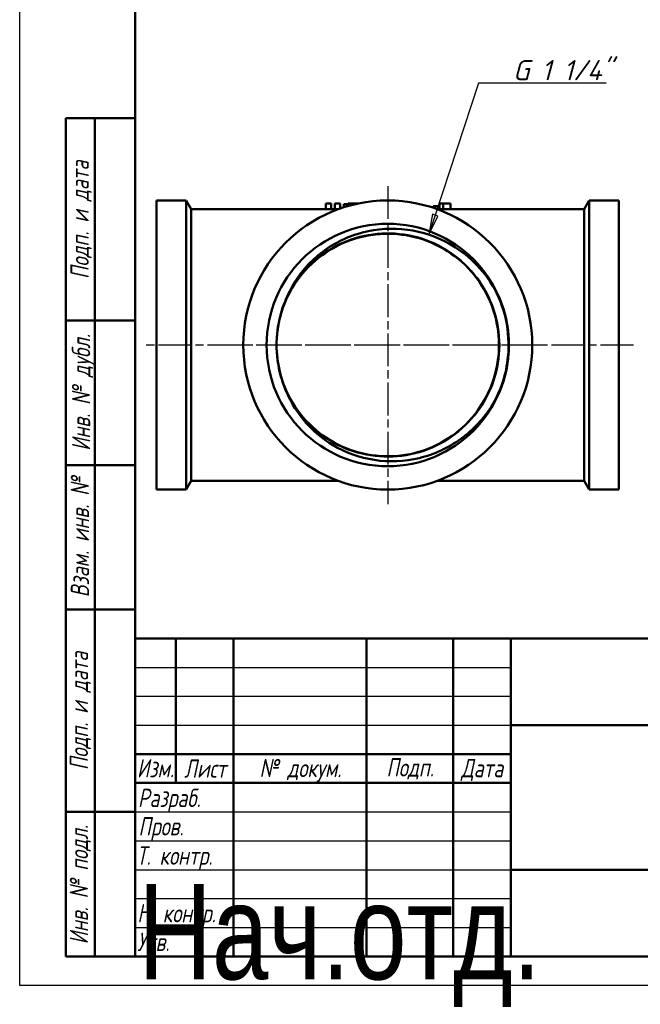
# Model space of a CAD drawing. Header units: millimetres. Extents: x -72 to 688, y -69 to 356.
# Tile 1 of 6: x 0 to 107, y -3 to 167. Entities that reach past the tile are written whole.
import ezdxf
from ezdxf.enums import TextEntityAlignment as Align

# ---------------------------------------------------------------- set-up
doc = ezdxf.new("R2018")
doc.units = ezdxf.units.MM
doc.linetypes.add('CHAIN', pattern=[0.7087, 0.4724, -0.0591, 0.1181, -0.0591])
for name, color, linetype, lineweight in [('Видимые тонкие (ГОСТ)', 7, 'Continuous', 35), ('Видимый контур (ГОСТ)', 7, 'Continuous', 50), ('Заголовок (ГОСТ)', 7, 'Continuous', 50), ('Кромка (ГОСТ)', 7, 'Continuous', 50), ('Маркер центра (ГОСТ)', 7, 'Continuous', 25), ('Обозначение (ГОСТ)', 7, 'Continuous', 25), ('Осевая линия (ГОСТ)', 7, 'Continuous', 25), ('Размер (ГОСТ)', 7, 'Continuous', 25), ('Эскизная геометрия (ГОСТ)', 7, 'Continuous', 50)]:
    doc.layers.add(name, color=color, linetype=linetype, lineweight=lineweight)
doc.styles.get("Standard").update_dxf_attribs({"font": 'GOST Common Italic.ttf'})
doc.styles.add('Альтернативный текст (ГОСТ)', font='txt', dxfattribs={"width": 0.8})
doc.styles.add('Обычный текст (ГОСТ)', font='GOST Common Italic.ttf')
doc.dimstyles.new('Обычный (ГОСТ)', dxfattribs={"dimtxt": 3.5, "dimasz": 3.5, "dimexe": 1, "dimexo": 0, "dimgap": 0.5, "dimtad": 1, "dimrnd": 1e-08, "dimtxsty": 'Обычный текст (ГОСТ)', "dimblk": 'Filled-1', "dimcen": 0.09, "dimdle": 15, "dimclrd": 256, "dimclre": 256, "dimclrt": 256, "dimazin": 2, "dimtfac": 0.714286, "dimtdec": 3, "dimtmove": 0, "dimatfit": 3, "dimfxl": 1, "dimtolj": 1, "dimlwd": 25, "dimlwe": 25, "dimarcsym": 0})

# ---------------------------------------------------------------- blocks, each defined once
blk = doc.blocks.new('ГОСТ - Доп. графы 1')
at = {"layer": 'Эскизная геометрия (ГОСТ)'}
for p, q in [((-12, 0), (-12, 145)), ((-12, 145), (0, 145)), ((-7, 145), (-7, 0)), ((-12, 110), (-7, 110)), ((-7, 110), (0, 110)), ((-12, 85), (-7, 85)), ((-7, 85), (0, 85)), ((-12, 60), (-7, 60)), ((-7, 60), (0, 60)), ((-12, 25), (-7, 25)), ((-7, 25), (0, 25)), ((0, 0), (-12, 0))]:
    blk.add_line(p, q, dxfattribs=at)
at = {"layer": 'Обозначение (ГОСТ)', "char_height": 3.17, "attachment_point": 5, "rotation": 90, "style": 'Альтернативный текст (ГОСТ)'}
for s, insert, width in [('\\fGOST Common|b0|i1;\\H3.1700;Подп. и дата', (-9.37, 127.41), 34.7679), ('\\fGOST Common|b0|i1;\\H3.1700;Инв. № дубл.', (-8.95, 97.55), 24.8438), ('\\fGOST Common|b0|i1;\\H3.1700;Взам. инв. №', (-9.58, 72.53), 24.8669), ('\\fGOST Common|b0|i1;\\H3.1700;Подп. и дата', (-9.5, 42.47), 35.1486), ('\\fGOST Common|b0|i1;\\H3.1700;Инв. № подл.', (-9.5, 12.41), 24.9618)]:
    blk.add_mtext(s, dxfattribs=dict(at, insert=insert, width=width))
at = {"layer": 'Обозначение (ГОСТ)', "lineweight": 30, "width": 0.8, "flags": 17}
for tag, p in [('Подп._и_дата_2', (-3.53, 127.51)), ('Инв._номер_дубликата', (-3.41, 97.47)), ('Взамен_инв._номера', (-3.46, 72.53)), ('Подп._и_дата_1', (-3.42, 42.35)), ('ИНВЕНТАРНЫЙ_НОМЕР', (-3.33, 12.68))]:
    blk.add_attdef(tag, text='', height=3.17, rotation=90, dxfattribs=at).set_placement(p, align=Align.MIDDLE_CENTER)
blk = doc.blocks.new('Основные надписи ГОСТ - Форма 1')
at = {"layer": 'Заголовок (ГОСТ)'}
for p, q in [((0, 55), (185, 55)), ((0, 0), (0, 55)), ((0, 0), (0, 55)), ((7, 55), (7, 30)), ((17, 55), (17, 0)), ((40, 55), (40, 0)), ((55, 55), (55, 0)), ((65, 55), (65, 0)), ((65, 40), (185, 40)), ((0, 35), (65, 35)), ((0, 30), (65, 30)), ((65, 15), (185, 15)), ((185, 0), (0, 0))]:
    blk.add_line(p, q, dxfattribs=at)
at = {"layer": 'Заголовок (ГОСТ)', "linetype": 'Continuous', "lineweight": 25}
for p, q in [((0, 50), (65, 50)), ((0, 45), (65, 45)), ((0, 40), (65, 40)), ((0, 25), (65, 25)), ((0, 20), (65, 20)), ((0, 15), (65, 15)), ((0, 10), (65, 10)), ((0, 5), (65, 5))]:
    blk.add_line(p, q, dxfattribs=at)
at = {"layer": 'Заголовок (ГОСТ)', "char_height": 3.17, "style": 'Альтернативный текст (ГОСТ)'}
for s, insert, width, attachment_point in [('\\fGOST Common|b0|i1;\\H3.1700;Изм.', (3.5, 32.56), 6.9635, 5), ('\\fGOST Common|b0|i1;\\H3.1700;Лист', (12.1, 32.5), 10.0029, 5), ('\\A0;\\fGOST Common|b0|i1;\\H3.1700;№ докум.', (28.58, 32.16), 22.9069, 5), ('\\fGOST Common|b0|i1;\\H3.1700;Подп.', (47.56, 32.45), 14.879, 5), ('\\fGOST Common|b0|i1;\\H3.1700;Дата', (60.02, 32.24), 9.9614, 5), ('\\fGOST Common|b0|i1;\\H3.1700;Разраб.', (0.47, 27), 16.9971, 4), ('\\fGOST Common|b0|i1;\\H3.1700;Пров.', (0.56, 22.08), 17.0192, 4), ('\\A0;\\fGOST Common|b0|i1;\\H3.1700;Т. контр.', (0.23, 17.01), 16.9554, 4), ('\\fGOST Common|b0|i1;\\H3.1700;Н. контр.', (0.36, 7.05), 16.9999, 4), ('\\fGOST Common|b0|i1;\\H3.1700;Утв.', (0.34, 2.52), 17.0083, 4)]:
    blk.add_mtext(s, dxfattribs=dict(at, insert=insert, width=width, attachment_point=attachment_point))
at = {"layer": 'Заголовок (ГОСТ)', "lineweight": 30, "flags": 104}
for tag, height, width, p in [('Изм1', 2.89, 0.7, (3.51, 52.52)), ('Лист1', 2.89, 0.7, (12.03, 52.52)), ('Докум1', 2.89, 0.7, (28.54, 52.48)), ('Изм2', 2.89, 0.7, (3.5, 47.52)), ('Лист2', 2.89, 0.7, (12.01, 47.5)), ('Докум2', 2.89, 0.7, (28.53, 47.5)), ('Изм3', 2.89, 0.7, (3.5, 42.5)), ('Лист3', 2.89, 0.7, (12.01, 42.51)), ('Докум3', 2.89, 0.7, (28.51, 42.48)), ('Изм4', 2.89, 0.7, (3.51, 37.5)), ('Лист4', 2.89, 0.7, (12, 37.53)), ('Докум4', 2.89, 0.7, (28.51, 37.52)), ('НАИМЕНОВАНИЕ', 5, 0.8, (100.03, 29.98)), ('Литера', 3.5, 0.8, (137.52, 27.25)), ('Литера2', 3.5, 0.8, (142.51, 27.22)), ('Литера3', 3.5, 0.8, (147.52, 27.21)), ('Масса', 3.5, 0.8, (158.47, 27.53)), ('Масштаб', 3.5, 0.8, (176, 27.6)), ('Тип_документа', 3.17, 0.8, (100.08, 17.56)), ('Листов', 3.17, 0.8, (177.46, 17.58)), ('Материал_Класс', 3.5, 0.9, (100, 7.5))]:
    blk.add_attdef(tag, text='', height=height, dxfattribs=dict(at, width=width)).set_placement(p, align=Align.MIDDLE_CENTER)
for tag, height, width, p in [('Подп1', 2.89, 0.7, (40.01, 52.51)), ('Дата1', 2, 0.7, (55.01, 52.51)), ('Подп2', 2.89, 0.7, (40.01, 47.5)), ('Дата2', 2, 0.7, (55.01, 47.49)), ('Подп3', 2.89, 0.7, (40.01, 42.51)), ('Дата3', 2, 0.7, (55.02, 42.52)), ('Подп4', 2.89, 0.7, (40.01, 37.51)), ('Дата4', 2, 0.7, (55.02, 37.51)), ('АВТОР', 3.17, 0.8, (17.41, 27.49)), ('Разработал_Подп.', 2.89, 0.7, (40.05, 27.51)), ('ДАТА_СОЗДАНИЯ', 2, 0.7, (55.01, 27.51)), ('ПРОВЕРИЛ', 3.17, 0.8, (17.41, 22.53)), ('Проверил_Подп.', 2.89, 0.7, (40.05, 22.52)), ('ДАТА_ПРОВЕРКИ', 2, 0.7, (55.02, 22.51)), ('ТЕХНОЛОГ', 3.17, 0.8, (17.33, 17.54)), ('Технолог_Подп.', 2.89, 0.7, (40.05, 17.51)), ('Технолог_Дата', 2, 0.7, (55.01, 17.5)), ('НАЧ._ОТДЕЛА', 3.17, 0.8, (17.46, 12.45)), ('Руководитель_Подп.', 2.89, 0.7, (40.01, 12.5)), ('Должность_руководителя', 3.17, 0.8, (0.52, 12.51)), ('Руководитель_Дата', 2, 0.7, (55.01, 12.51)), ('НОРМОКОНТРОЛЬ', 3.17, 0.8, (17.37, 7.48)), ('Нормоконтроль_Подп.', 2.89, 0.7, (40.05, 7.52)), ('ДАТА_НОРМОКОНТРОЛЯ', 2, 0.7, (55.02, 7.51)), ('УТВЕРДИЛ', 3.17, 0.8, (17.4, 2.51)), ('Утвердил_Подп.', 2.89, 0.7, (40.05, 2.51)), ('ДАТА_УТВЕРЖДЕНИЯ', 2, 0.7, (55.01, 2.5))]:
    blk.add_attdef(tag, text='', height=height, dxfattribs=dict(at, width=width)).set_placement(p, align=Align.MIDDLE_LEFT)
for tag, height, p in [('ОБОЗНАЧЕНИЕ', 5, (125.33, 47.56)), ('ОРГАНИЗАЦИЯ', 3.5, (160.02, 7.6))]:
    blk.add_attdef(tag, text='', height=height, dxfattribs=at).set_placement(p, align=Align.MIDDLE_CENTER)
at = {"layer": 'Заголовок (ГОСТ)', "lineweight": 30, "width": 0.9, "flags": 104}
for tag, p in [('Материал_Наим.', (133.71, 9.75)), ('Материал_ГОСТ', (134.04, 4.06))]:
    blk.add_attdef(tag, text='', height=3.5, dxfattribs=at).set_placement(p, align=Align.MIDDLE_RIGHT)
blk = doc.blocks.new('Рамки ГОСТ_ граница 297x210')
at = {"layer": 'Кромка (ГОСТ)', "lineweight": 25}
for p, q in [((0, 0), (0, 297)), ((210, 0), (0, 0))]:
    blk.add_line(p, q, dxfattribs=at)
at = {"layer": 'Кромка (ГОСТ)'}
for p, q in [((20, 292), (20, 5)), ((20, 5), (205, 5))]:
    blk.add_line(p, q, dxfattribs=at)
blk = doc.blocks.new('Filled-1')
at = {"color": 0}
for p, q in [((0, 0), (-1, 0.143)), ((-1, 0.143), (-1, -0.143)), ((-1, 0), (0, 0)), ((-1, -0.143), (0, 0))]:
    blk.add_line(p, q, dxfattribs=at)
at = {"color": 0, "flags": 128}
blk.add_lwpolyline([(-1, -0.143), (0, 0), (-1, 0.143), (-1, -0.143)], dxfattribs=at)
at = {"color": 0}
blk.add_solid([(-1, -0.143), (0, 0), (-1, 0.143), (-1, -0.143)], dxfattribs=at)
blk = doc.blocks.new('*D10')
at = {"layer": 'Defpoints', "color": 0, "linetype": 'Continuous', "transparency": 16777216}
for p in [(163.4, 212.05), (149.86, 197.19)]:
    blk.add_point(p, dxfattribs=at)
at = {"layer": 'Размер (ГОСТ)', "linetype": 'Continuous', "lineweight": 25, "transparency": 16777216}
for p, q in [((127.67, 172.83), (147.51, 194.61)), ((105.57, 172.83), (127.67, 172.83))]:
    blk.add_line(p, q, dxfattribs=at)
at = {"layer": 'Размер (ГОСТ)', "linetype": 'Continuous', "lineweight": 25, "transparency": 16777216, "xscale": 3.5, "yscale": 3.5, "zscale": 3.5, "rotation": 47.66466206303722}
blk.add_blockref('Filled-1', (149.86, 197.19), dxfattribs=at)
at = {"layer": 'Размер (ГОСТ)', "linetype": 'Continuous', "lineweight": 25, "transparency": 16777216, "insert": (105.57, 176.84), "char_height": 3.5, "attachment_point": 1, "style": 'Обычный текст (ГОСТ)'}
blk.add_mtext('\\A1; \\fGOST Common|b0|i1;\\H3.5000;G 1 1/4"', dxfattribs=at)
blk = doc.blocks.new('*D11')
at = {"layer": 'Defpoints', "color": 0, "linetype": 'Continuous', "transparency": 16777216}
for p in [(70.8, 129.88), (64.54, 110.79)]:
    blk.add_point(p, dxfattribs=at)
at = {"layer": 'Размер (ГОСТ)', "linetype": 'Continuous', "lineweight": 25, "transparency": 16777216}
for p, q in [((79.38, 156.04), (71.9, 133.2)), ((101.48, 156.04), (79.38, 156.04))]:
    blk.add_line(p, q, dxfattribs=at)
at = {"layer": 'Размер (ГОСТ)', "linetype": 'Continuous', "lineweight": 25, "transparency": 16777216, "xscale": 3.5, "yscale": 3.5, "zscale": 3.5, "rotation": 251.8436293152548}
blk.add_blockref('Filled-1', (70.8, 129.88), dxfattribs=at)
at = {"layer": 'Размер (ГОСТ)', "linetype": 'Continuous', "lineweight": 25, "transparency": 16777216, "insert": (83.22, 160.04), "char_height": 3.5, "attachment_point": 1, "style": 'Обычный текст (ГОСТ)'}
blk.add_mtext('\\A1; \\fGOST Common|b0|i1;\\H3.5000;G 1 1/4"', dxfattribs=at)

msp = doc.modelspace()

# ---------------------------------------------------------------- linework, layer by layer
at = {"layer": 'Видимые тонкие (ГОСТ)'}
for points, knots in [([(46.9182, 120.43), (48.9692, 123.9846), (52.1814, 126.8565), (55.9424, 128.4986), (59.7031, 130.1405), (63.9926, 130.544), (67.9936, 129.6322), (72.1455, 128.6859), (75.9616, 126.3255), (78.6624, 123.0332), (81.3209, 119.7922), (82.8839, 115.6684), (83.0415, 111.4795), (83.1968, 107.3481), (81.9853, 103.1767), (79.641, 99.7713), (77.2974, 96.367), (73.8347, 93.747), (69.9215, 92.4171), (66.0095, 91.0877), (61.6689, 91.0549), (57.7373, 92.3252), (53.807, 93.595), (50.307, 96.16), (47.9124, 99.5255), (47.5781, 99.9953), (47.2656, 100.4803), (46.9756, 100.9784)], [0.52335683, 0.52335683, 0.52335683, 0.52335683, 1.15914219, 1.15914219, 1.15914219, 1.79487412, 1.79487412, 1.79487412, 2.4545932, 2.4545932, 2.4545932, 3.10400417, 3.10400417, 3.10400417, 3.74450255, 3.74450255, 3.74450255, 4.38479531, 4.38479531, 4.38479531, 5.02488589, 5.02488589, 5.02488589, 5.66477772, 5.66477772, 5.66477772, 5.75410622, 5.75410622, 5.75410622, 5.75410622]), ([(81.7168, 121.2156), (83.894, 117.465), (84.8586, 113.0229), (84.4332, 108.7071), (84.1456, 105.7896), (83.2237, 102.9396), (81.7707, 100.394)], [2.61565206, 2.61565206, 2.61565206, 2.61565206, 3.23984906, 3.23984906, 3.23984906, 3.661811, 3.661811, 3.661811, 3.661811])]:
    msp.add_open_spline(points, degree=3, knots=knots, dxfattribs=at)
at = {"layer": 'Видимый контур (ГОСТ)'}
for p, q in [((23.6906, 135.7518), (23.6906, 85.7518)), ((28.8246, 135.7518), (23.6906, 135.7518)), ((28.8246, 135.7518), (28.8246, 85.7518)), ((29.6906, 134.2518), (28.8246, 135.7518)), ((53.0003, 135.2306), (53.895, 135.2306)), ((53.0003, 135.2306), (53.0003, 134.2297)), ((53.8185, 135.2518), (53.0768, 135.2518)), ((53.895, 135.2306), (53.895, 134.2297)), ((54.5426, 135.2306), (55.4373, 135.2306)), ((54.5426, 135.2306), (54.5426, 134.2297)), ((55.3608, 135.2518), (54.6191, 135.2518)), ((55.4373, 135.2306), (55.4373, 134.3502)), ((56.1096, 135.1136), (56.1096, 134.5746)), ((56.1096, 135.1136), (56.8362, 135.1136)), ((56.8362, 135.2404), (56.8362, 135.2518)), ((58.237, 135.2518), (56.8362, 135.2518)), ((56.8362, 135.2404), (56.8362, 134.7938)), ((56.8362, 135.2404), (57.5876, 135.2404)), ((57.5876, 135.2404), (57.5876, 134.9954)), ((71.5623, 134.7911), (72.6448, 134.7911)), ((71.5623, 134.7911), (71.5623, 134.4802)), ((72.6448, 135.2398), (72.6448, 135.2518)), ((73.8374, 135.2518), (72.6448, 135.2518)), ((72.6448, 135.2398), (73.2776, 135.2398)), ((72.6448, 135.2398), (72.6448, 134.2393)), ((73.2776, 135.2398), (73.2776, 134.2393)), ((74.5381, 135.2517), (74.5381, 134.2518)), ((97.6906, 134.2518), (98.5567, 135.7518)), ((98.5567, 135.7518), (98.5567, 85.7518)), ((103.6906, 135.7518), (98.5567, 135.7518)), ((103.6906, 135.7518), (103.6906, 85.7518)), ((29.6906, 134.2518), (29.6906, 87.2518)), ((53.0003, 134.2518), (29.6906, 134.2518)), ((53.895, 134.2297), (53.0003, 134.2297)), ((54.5426, 134.2518), (53.895, 134.2518)), ((55.1005, 134.2297), (54.5426, 134.2297)), ((72.6448, 134.2518), (72.22, 134.2518)), ((73.2776, 134.2393), (72.6448, 134.2393)), ((97.6906, 134.2518), (73.8374, 134.2518)), ((97.6906, 134.2518), (97.6906, 87.2518)), ((29.6906, 87.2518), (28.8246, 85.7518)), ((55.1613, 87.2518), (29.6906, 87.2518)), ((97.6906, 87.2518), (72.22, 87.2518)), ((97.6906, 87.2518), (98.5567, 85.7518)), ((28.8246, 85.7518), (23.6906, 85.7518)), ((103.6906, 85.7518), (98.5567, 85.7518))]:
    msp.add_line(p, q, dxfattribs=at)
for radius in [25, 20.96, 20.96]:
    msp.add_circle((63.6906, 110.7518), radius, dxfattribs=at)
msp.add_arc((63.6906, 110.7518), 19.2479, 178.651614, 181.676247, dxfattribs=at)
for centre, major_axis, ratio, start_param, end_param in [((53.0768, 110.7518), (0, 24.5), 0.075, 0, 0.04164623), ((53.8185, 110.7518), (0, -24.5), 0.075, 3.09994642, 3.14159265), ((54.6191, 110.7518), (0, 24.5), 0.075, 0, 0.04164623), ((55.3608, 110.7518), (0, -24.5), 0.075, 3.09994642, 3.14159265), ((58.237, 110.7518), (0, -24.5), 0.86792453, 3.12035305, 3.17213445)]:
    msp.add_ellipse(centre, major_axis=major_axis, ratio=ratio, start_param=start_param, end_param=end_param, dxfattribs=at)
for points, knots in [([(73.2776, 135.2398), (73.2872, 135.2435), (73.3095, 135.2464), (73.3852, 135.2496), (73.4263, 135.2504), (73.5348, 135.2514), (73.5983, 135.2516), (73.8119, 135.2519), (73.9631, 135.2518), (74.2462, 135.2517), (74.3952, 135.2517), (74.5381, 135.2517)], [-0.184567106, -0.184567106, -0.184567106, -0.184567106, -0.142318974, -0.142318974, -0.113585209, -0.113585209, -0.085623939, -0.085623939, -0.042882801, -0.042882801, 0, 0, 0, 0]), ([(73.8374, 134.2518), (73.8233, 134.2518), (73.8095, 134.2518), (73.652, 134.2518), (73.5763, 134.2515), (73.4823, 134.251), (73.4347, 134.2505), (73.3621, 134.2487), (73.3367, 134.2475), (73.2967, 134.2442), (73.2842, 134.2419), (73.2776, 134.2393)], [0.073212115, 0.073212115, 0.073212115, 0.073212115, 0.078167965, 0.078167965, 0.130519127, 0.130519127, 0.221367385, 0.221367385, 0.305255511, 0.305255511, 0.40240063, 0.40240063, 0.40240063, 0.40240063]), ([(44.4555, 110.1895), (44.5517, 107.1103), (45.3848, 104.053), (46.888, 101.3629), (48.8815, 97.7953), (52.0427, 94.8928), (55.7671, 93.2105), (59.5178, 91.5162), (63.8194, 91.0692), (67.8383, 91.9561), (71.8475, 92.8408), (75.5533, 95.0478), (78.241, 98.1515), (80.9231, 101.2486), (82.5767, 105.2216), (82.8843, 109.3071), (83.1912, 113.3854), (82.1553, 117.5538), (79.9748, 121.0138), (77.7805, 124.4957), (74.4389, 127.241), (70.5974, 128.7178), (66.7732, 130.188), (62.4748, 130.3933), (58.5279, 129.2944), (54.5633, 128.1905), (50.9753, 125.7764), (48.4592, 122.5197), (45.9711, 119.2994), (44.5438, 115.2731), (44.4481, 111.2047)], [-6.25392927, -6.25392927, -6.25392927, -6.25392927, -5.77362821, -5.77362821, -5.77362821, -5.13666337, -5.13666337, -5.13666337, -4.49519975, -4.49519975, -4.49519975, -3.85529095, -3.85529095, -3.85529095, -3.21671933, -3.21671933, -3.21671933, -2.57927197, -2.57927197, -2.57927197, -1.93781263, -1.93781263, -1.93781263, -1.29924716, -1.29924716, -1.29924716, -0.65781015, -0.65781015, -0.65781015, -0.02353378, -0.02353378, -0.02353378, -0.02353378]), ([(46.9182, 120.43), (48.1054, 122.6726), (49.7219, 124.6598), (53.6493, 127.9312), (55.931, 129.1733), (60.8747, 130.7302), (63.4931, 131.0171), (68.7291, 130.5745), (71.2951, 129.836), (75.2889, 127.7885), (76.8073, 126.7303), (79.5353, 124.2276), (80.7293, 122.7913), (81.7168, 121.2156)], [0, 0, 0, 0, 0.76123262, 0.76123262, 1.53297659, 1.53297659, 2.31522896, 2.31522896, 3.10798681, 3.10798681, 3.66006562, 3.66006562, 4.21717739, 4.21717739, 4.21717739, 4.21717739]), ([(81.7168, 121.2156), (82.1442, 120.5336), (82.961, 119.132), (84.3005, 115.0826), (84.6443, 112.9524), (84.6504, 110.8118)], [0, 0, 0, 0, 0.241443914, 0.241443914, 0.484068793, 0.484068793, 0.484068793, 0.484068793]), ([(44.4481, 111.2047), (44.4895, 113.0211), (44.779, 114.8192), (45.812, 118.2236), (46.4392, 119.5253), (46.9182, 120.43)], [0.04479257, 0.04479257, 0.04479257, 0.04479257, 0.59053542, 0.59053542, 1.11042062, 1.11042062, 1.11042062, 1.11042062]), ([(84.6504, 110.8118), (84.6565, 108.6714), (84.325, 106.5396), (83.0678, 102.6643), (82.3228, 101.2744), (81.7764, 100.3913)], [0, 0, 0, 0, 0.64210248, 0.64210248, 1.223912, 1.223912, 1.223912, 1.223912]), ([(46.9738, 100.9778), (46.4898, 101.8796), (45.8552, 103.1774), (44.8027, 106.5757), (44.5028, 108.3724), (44.451, 110.1888)], [0, 0, 0, 0, 0.307059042, 0.307059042, 0.629520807, 0.629520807, 0.629520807, 0.629520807]), ([(81.7764, 100.3913), (80.3583, 98.0995), (78.5089, 96.1048), (74.1743, 92.9625), (71.739, 91.8344), (66.6056, 90.59), (63.9604, 90.4725), (58.8097, 91.2593), (56.352, 92.1427), (52.6252, 94.3817), (51.2441, 95.4865), (48.8268, 98.0237), (47.7984, 99.4415), (46.9738, 100.9778)], [0, 0, 0, 0, 0.80854023, 0.80854023, 1.60656277, 1.60656277, 2.39406479, 2.39406479, 3.17104339, 3.17104339, 3.6998812, 3.6998812, 4.22367599, 4.22367599, 4.22367599, 4.22367599])]:
    msp.add_open_spline(points, degree=3, knots=knots, dxfattribs=at)
at = {"layer": 'Маркер центра (ГОСТ)', "linetype": 'CHAIN', "ltscale": 11.993792}
for p, q in [((63.6906, 138.2518), (63.6906, 83.2518)), ((91.1906, 110.7518), (36.1906, 110.7518))]:
    msp.add_line(p, q, dxfattribs=at)
at = {"layer": 'Осевая линия (ГОСТ)', "linetype": 'CHAIN', "ltscale": 11.993792}
msp.add_line((106.1906, 110.7518), (21.1906, 110.7518), dxfattribs=at)

# ---------------------------------------------------------------- block references
for name, p in [('Рамки ГОСТ_ граница 297x210', (0, 0)), ('ГОСТ - Доп. графы 1', (20, 5))]:
    msp.add_blockref(name, p)
ref = msp.add_blockref('Основные надписи ГОСТ - Форма 1', (20, 5))
lines = msp.add_mtext('\\W0.8000;Нач.отд.', dxfattribs={"layer": 'Заголовок (ГОСТ)', "insert": (20.5216, 17.5142), "char_height": 16.475961, "attachment_point": 1})
ref.add_attrib('Должность_руководителя', '', (20.5216, 17.5142), dxfattribs={"flags": 104}).embed_mtext(lines)
lines = msp.add_mtext('\\W0.8000;', dxfattribs={"layer": 'Заголовок (ГОСТ)', "insert": (37.4114, 32.4883), "char_height": 22.59262, "attachment_point": 1})
ref.add_attrib('АВТОР', '', (37.4114, 32.4883), dxfattribs={"flags": 104}).embed_mtext(lines)
lines = msp.add_mtext('\\W0.8000;', dxfattribs={"layer": 'Заголовок (ГОСТ)', "insert": (37.4083, 27.5258), "char_height": 22.55166, "attachment_point": 1})
ref.add_attrib('ПРОВЕРИЛ', '', (37.4083, 27.5258), dxfattribs={"flags": 104}).embed_mtext(lines)
lines = msp.add_mtext('\\W0.8000;', dxfattribs={"layer": 'Заголовок (ГОСТ)', "insert": (37.3337, 22.5428), "char_height": 22.67099, "attachment_point": 1})
ref.add_attrib('ТЕХНОЛОГ', '', (37.3337, 22.5428), dxfattribs={"flags": 104}).embed_mtext(lines)
lines = msp.add_mtext('\\W0.8000;', dxfattribs={"layer": 'Заголовок (ГОСТ)', "insert": (37.4616, 17.4456), "char_height": 22.55501, "attachment_point": 1})
ref.add_attrib('НАЧ._ОТДЕЛА', '', (37.4616, 17.4456), dxfattribs={"flags": 104}).embed_mtext(lines)
lines = msp.add_mtext('\\W0.8000;', dxfattribs={"layer": 'Заголовок (ГОСТ)', "insert": (37.3745, 12.4807), "char_height": 22.66902, "attachment_point": 1})
ref.add_attrib('НОРМОКОНТРОЛЬ', '', (37.3745, 12.4807), dxfattribs={"flags": 104}).embed_mtext(lines)
lines = msp.add_mtext('\\W0.8000;', dxfattribs={"layer": 'Заголовок (ГОСТ)', "insert": (37.4006, 7.5066), "char_height": 22.61295, "attachment_point": 1})
ref.add_attrib('УТВЕРДИЛ', '', (37.4006, 7.5066), dxfattribs={"flags": 104}).embed_mtext(lines)
lines = msp.add_mtext('\\W0.7000;', dxfattribs={"layer": 'Заголовок (ГОСТ)', "insert": (75.0121, 57.5134), "char_height": 9.98446, "attachment_point": 1})
ref.add_attrib('Дата1', '', (75.0121, 57.5134), dxfattribs={"flags": 104}).embed_mtext(lines)
lines = msp.add_mtext('\\W0.7000;', dxfattribs={"layer": 'Заголовок (ГОСТ)', "insert": (75.0121, 52.4908), "char_height": 9.98446, "attachment_point": 1})
ref.add_attrib('Дата2', '', (75.0121, 52.4908), dxfattribs={"flags": 104}).embed_mtext(lines)
lines = msp.add_mtext('\\W0.7000;', dxfattribs={"layer": 'Заголовок (ГОСТ)', "insert": (75.0232, 47.521), "char_height": 9.97116, "attachment_point": 1})
ref.add_attrib('Дата3', '', (75.0232, 47.521), dxfattribs={"flags": 104}).embed_mtext(lines)
lines = msp.add_mtext('\\W0.7000;', dxfattribs={"layer": 'Заголовок (ГОСТ)', "insert": (75.0232, 42.5092), "char_height": 9.98863, "attachment_point": 1})
ref.add_attrib('Дата4', '', (75.0232, 42.5092), dxfattribs={"flags": 104}).embed_mtext(lines)
lines = msp.add_mtext('\\W0.7000;', dxfattribs={"layer": 'Заголовок (ГОСТ)', "insert": (75.0086, 32.5112), "char_height": 9.98041, "attachment_point": 1})
ref.add_attrib('ДАТА_СОЗДАНИЯ', '', (75.0086, 32.5112), dxfattribs={"flags": 104}).embed_mtext(lines)
lines = msp.add_mtext('\\W0.7000;', dxfattribs={"layer": 'Заголовок (ГОСТ)', "insert": (75.022, 27.5095), "char_height": 9.95769, "attachment_point": 1})
ref.add_attrib('ДАТА_ПРОВЕРКИ', '', (75.022, 27.5095), dxfattribs={"flags": 104}).embed_mtext(lines)
lines = msp.add_mtext('\\W0.7000;', dxfattribs={"layer": 'Заголовок (ГОСТ)', "insert": (75.0148, 22.5028), "char_height": 9.98633, "attachment_point": 1})
ref.add_attrib('Технолог_Дата', '', (75.0148, 22.5028), dxfattribs={"flags": 104}).embed_mtext(lines)
lines = msp.add_mtext('\\W0.7000;', dxfattribs={"layer": 'Заголовок (ГОСТ)', "insert": (75.0101, 17.5095), "char_height": 9.99024, "attachment_point": 1})
ref.add_attrib('Руководитель_Дата', '', (75.0101, 17.5095), dxfattribs={"flags": 104}).embed_mtext(lines)
lines = msp.add_mtext('\\W0.7000;', dxfattribs={"layer": 'Заголовок (ГОСТ)', "insert": (75.0237, 12.5112), "char_height": 9.98246, "attachment_point": 1})
ref.add_attrib('ДАТА_НОРМОКОНТРОЛЯ', '', (75.0237, 12.5112), dxfattribs={"flags": 104}).embed_mtext(lines)
lines = msp.add_mtext('\\W0.7000;', dxfattribs={"layer": 'Заголовок (ГОСТ)', "insert": (75.0093, 7.4985), "char_height": 9.9968, "attachment_point": 1})
ref.add_attrib('ДАТА_УТВЕРЖДЕНИЯ', '', (75.0093, 7.4985), dxfattribs={"flags": 104}).embed_mtext(lines)
lines = msp.add_mtext('\\W0.7000;', dxfattribs={"layer": 'Заголовок (ГОСТ)', "insert": (60.0143, 57.5125), "char_height": 14.91999, "attachment_point": 1})
ref.add_attrib('Подп1', '', (60.0143, 57.5125), dxfattribs={"flags": 104}).embed_mtext(lines)
lines = msp.add_mtext('\\W0.7000;', dxfattribs={"layer": 'Заголовок (ГОСТ)', "insert": (60.0143, 52.5027), "char_height": 14.98562, "attachment_point": 1})
ref.add_attrib('Подп2', '', (60.0143, 52.5027), dxfattribs={"flags": 104}).embed_mtext(lines)
lines = msp.add_mtext('\\W0.7000;', dxfattribs={"layer": 'Заголовок (ГОСТ)', "insert": (60.0143, 47.5148), "char_height": 14.98562, "attachment_point": 1})
ref.add_attrib('Подп3', '', (60.0143, 47.5148), dxfattribs={"flags": 104}).embed_mtext(lines)
lines = msp.add_mtext('\\W0.7000;', dxfattribs={"layer": 'Заголовок (ГОСТ)', "insert": (60.0144, 42.5058), "char_height": 14.96586, "attachment_point": 1})
ref.add_attrib('Подп4', '', (60.0144, 42.5058), dxfattribs={"flags": 104}).embed_mtext(lines)
lines = msp.add_mtext('\\W0.7000;', dxfattribs={"layer": 'Заголовок (ГОСТ)', "insert": (60.045, 32.5144), "char_height": 14.95963, "attachment_point": 1})
ref.add_attrib('Разработал_Подп.', '', (60.045, 32.5144), dxfattribs={"flags": 104}).embed_mtext(lines)
lines = msp.add_mtext('\\W0.7000;', dxfattribs={"layer": 'Заголовок (ГОСТ)', "insert": (60.045, 27.5245), "char_height": 14.93971, "attachment_point": 1})
ref.add_attrib('Проверил_Подп.', '', (60.045, 27.5245), dxfattribs={"flags": 104}).embed_mtext(lines)
lines = msp.add_mtext('\\W0.7000;', dxfattribs={"layer": 'Заголовок (ГОСТ)', "insert": (60.045, 22.5148), "char_height": 14.93971, "attachment_point": 1})
ref.add_attrib('Технолог_Подп.', '', (60.045, 22.5148), dxfattribs={"flags": 104}).embed_mtext(lines)
lines = msp.add_mtext('\\W0.7000;', dxfattribs={"layer": 'Заголовок (ГОСТ)', "insert": (60.0052, 17.505), "char_height": 14.97955, "attachment_point": 1})
ref.add_attrib('Руководитель_Подп.', '', (60.0052, 17.505), dxfattribs={"flags": 104}).embed_mtext(lines)
lines = msp.add_mtext('\\W0.7000;', dxfattribs={"layer": 'Заголовок (ГОСТ)', "insert": (60.045, 12.5151), "char_height": 14.93971, "attachment_point": 1})
ref.add_attrib('Нормоконтроль_Подп.', '', (60.045, 12.5151), dxfattribs={"flags": 104}).embed_mtext(lines)
lines = msp.add_mtext('\\W0.7000;', dxfattribs={"layer": 'Заголовок (ГОСТ)', "insert": (60.045, 7.5053), "char_height": 14.95963, "attachment_point": 1})
ref.add_attrib('Утвердил_Подп.', '', (60.045, 7.5053), dxfattribs={"flags": 104}).embed_mtext(lines)
lines = msp.add_mtext('\\W0.7000;', dxfattribs={"layer": 'Заголовок (ГОСТ)', "insert": (48.5417, 57.4833), "char_height": 22.94698, "attachment_point": 1})
ref.add_attrib('Докум1', '', (48.5417, 57.4833), dxfattribs={"flags": 104}).embed_mtext(lines)
lines = msp.add_mtext('\\W0.7000;', dxfattribs={"layer": 'Заголовок (ГОСТ)', "insert": (48.526, 52.4968), "char_height": 22.97824, "attachment_point": 1})
ref.add_attrib('Докум2', '', (48.526, 52.4968), dxfattribs={"flags": 104}).embed_mtext(lines)
lines = msp.add_mtext('\\W0.7000;', dxfattribs={"layer": 'Заголовок (ГОСТ)', "insert": (48.5104, 47.4791), "char_height": 22.94698, "attachment_point": 1})
ref.add_attrib('Докум3', '', (48.5104, 47.4791), dxfattribs={"flags": 104}).embed_mtext(lines)
lines = msp.add_mtext('\\W0.7000;', dxfattribs={"layer": 'Заголовок (ГОСТ)', "insert": (48.5148, 42.5199), "char_height": 22.97406, "attachment_point": 1})
ref.add_attrib('Докум4', '', (48.5148, 42.5199), dxfattribs={"flags": 104}).embed_mtext(lines)
lines = msp.add_mtext('\\W0.7000;', dxfattribs={"layer": 'Заголовок (ГОСТ)', "insert": (32.0309, 57.5161), "char_height": 9.99314, "attachment_point": 1})
ref.add_attrib('Лист1', '', (32.0309, 57.5161), dxfattribs={"flags": 104}).embed_mtext(lines)
lines = msp.add_mtext('\\W0.7000;', dxfattribs={"layer": 'Заголовок (ГОСТ)', "insert": (32.012, 52.5044), "char_height": 9.97806, "attachment_point": 1})
ref.add_attrib('Лист2', '', (32.012, 52.5044), dxfattribs={"flags": 104}).embed_mtext(lines)
lines = msp.add_mtext('\\W0.7000;', dxfattribs={"layer": 'Заголовок (ГОСТ)', "insert": (32.012, 47.5076), "char_height": 9.97806, "attachment_point": 1})
ref.add_attrib('Лист3', '', (32.012, 47.5076), dxfattribs={"flags": 104}).embed_mtext(lines)
lines = msp.add_mtext('\\W0.7000;', dxfattribs={"layer": 'Заголовок (ГОСТ)', "insert": (32.0042, 42.5264), "char_height": 9.99358, "attachment_point": 1})
ref.add_attrib('Лист4', '', (32.0042, 42.5264), dxfattribs={"flags": 104}).embed_mtext(lines)
lines = msp.add_mtext('\\W0.7000;', dxfattribs={"layer": 'Заголовок (ГОСТ)', "insert": (23.5126, 57.5165), "char_height": 7.004, "attachment_point": 1})
ref.add_attrib('Изм1', '', (23.5126, 57.5165), dxfattribs={"flags": 104}).embed_mtext(lines)
lines = msp.add_mtext('\\W0.7000;', dxfattribs={"layer": 'Заголовок (ГОСТ)', "insert": (23.5044, 52.5206), "char_height": 6.98767, "attachment_point": 1})
ref.add_attrib('Изм2', '', (23.5044, 52.5206), dxfattribs={"flags": 104}).embed_mtext(lines)
lines = msp.add_mtext('\\W0.7000;', dxfattribs={"layer": 'Заголовок (ГОСТ)', "insert": (23.5044, 47.5003), "char_height": 7.02032, "attachment_point": 1})
ref.add_attrib('Изм3', '', (23.5044, 47.5003), dxfattribs={"flags": 104}).embed_mtext(lines)
lines = msp.add_mtext('\\W0.7000;', dxfattribs={"layer": 'Заголовок (ГОСТ)', "insert": (23.5126, 42.5044), "char_height": 7.004, "attachment_point": 1})
ref.add_attrib('Изм4', '', (23.5126, 42.5044), dxfattribs={"flags": 104}).embed_mtext(lines)

# ---------------------------------------------------------------- dimensions: what is measured, and where the dimension line sits
at = {"layer": 'Размер (ГОСТ)', "linetype": 'Continuous', "lineweight": 25}
for center, mpoint, picture, middle in [((163.3986, 212.0525), (149.8623, 197.1948), '*D10', (114.6988, 172.8336)), ((64.544, 110.7882), (70.8045, 129.8785), '*D11', (92.3527, 156.0391))]:
    dim = msp.add_radius_dim(center=center, mpoint=mpoint, text=' \\fGOST Common|b0|i1;\\H3.5000;G 1 1/4"', dimstyle='Обычный (ГОСТ)', override={"dimgap": 0.5, "dimtih": 1, "dimtoh": 1, "dimdec": 2, "dimlfac": 1, "dimcen": 0, "dimtol": 0, "dimlim": 0, "dimtp": 0, "dimtm": 0, "dimtdec": 3, "dimtofl": 0}, dxfattribs=at)
    dim.commit()
    dim.dimension.update_dxf_attribs({"geometry": picture, "text_midpoint": middle, "dimtype": 164})

doc.saveas('drawing.dxf')
